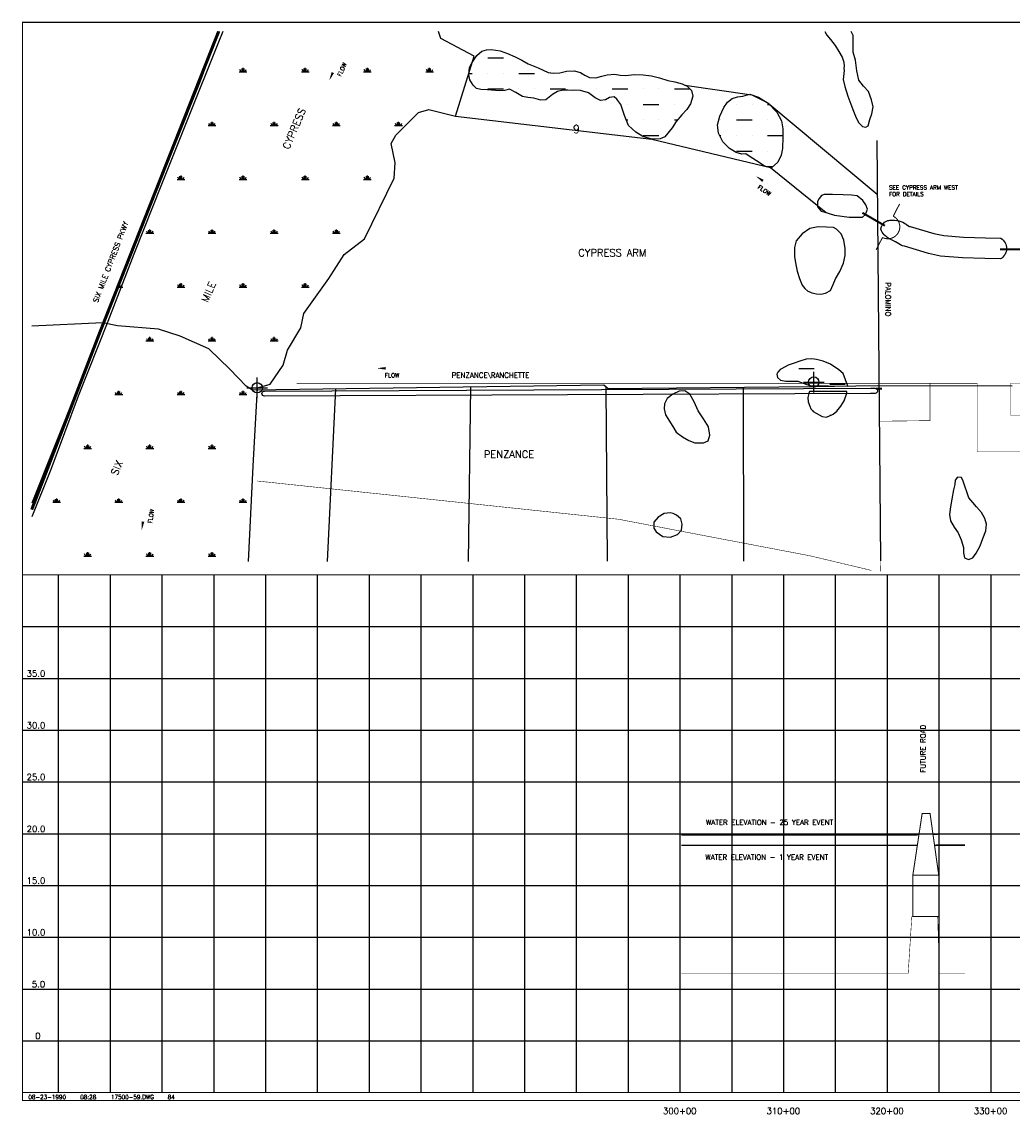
# Model space of a CAD drawing. Extents: x 228602 to 245312, y 806121 to 816798.
# Tile 1 of 3: x 228602 to 238160, y 806250 to 816798. Entities that reach past the tile are written whole.
import ezdxf
from ezdxf.enums import TextEntityAlignment as Align

# ---------------------------------------------------------------- set-up
doc = ezdxf.new("R2010")
doc.units = 0
doc.header["$LTSCALE"] = 800
doc.header["$PDMODE"] = 34
doc.header["$PDSIZE"] = 100
doc.linetypes.add('DASHED', pattern=[0])
doc.linetypes.add('PHANTOM', pattern=[0])
doc.layers.get('0').update_dxf_attribs({"linetype": 'CONTINUOUS'})
for name, color, linetype in [('BORDER', 1, 'CONTINUOUS'), ('FLOOD1', 15, 'CONTINUOUS'), ('FLOOD3', 15, 'CONTINUOUS'), ('GRID', 2, 'CONTINUOUS'), ('HATCH', 3, 'CONTINUOUS'), ('MAJROADS', 9, 'CONTINUOUS'), ('MINROADS', 9, 'CONTINUOUS'), ('MORE_WL', 14, 'CONTINUOUS'), ('PLAKES', 5, 'CONTINUOUS'), ('PRSTRUCT', 13, 'CONTINUOUS'), ('ROW', 12, 'PHANTOM'), ('SEC', 2, 'CONTINUOUS'), ('SPROF', 11, 'DASHED'), ('STRUCTURES', 1, 'CONTINUOUS'), ('SUBBASINS', 6, 'DASHED'), ('TEXT', 7, 'CONTINUOUS'), ('WL-PRESERVE', 14, 'CONTINUOUS'), ('WSHEDS', 11, 'CONTINUOUS')]:
    doc.layers.add(name, color=color, linetype=linetype)
doc.styles.get("Standard").update_dxf_attribs({"font": 'ROMANT'})

# ---------------------------------------------------------------- blocks, each defined once
blk = doc.blocks.new('*X')
at = {"color": 0}
for p, q in [((233100, 816450), (233250, 816450)), ((230700, 816316), (230775, 816316)), ((230719, 816316), (230707, 816336)), ((230728, 816316), (230728, 816346)), ((230738, 816316), (230738, 816353)), ((230747, 816316), (230747, 816346)), ((230756, 816316), (230768, 816336)), ((231300, 816316), (231375, 816316)), ((231319, 816316), (231307, 816336)), ((231328, 816316), (231328, 816346)), ((231338, 816316), (231338, 816353)), ((231347, 816316), (231347, 816346)), ((231356, 816316), (231368, 816336)), ((231900, 816316), (231975, 816316)), ((231919, 816316), (231907, 816336)), ((231928, 816316), (231928, 816346)), ((231938, 816316), (231938, 816353)), ((231947, 816316), (231947, 816346)), ((231956, 816316), (231968, 816336)), ((232500, 816316), (232575, 816316)), ((232519, 816316), (232507, 816336)), ((232528, 816316), (232528, 816346)), ((232538, 816316), (232538, 816353)), ((232547, 816316), (232547, 816346)), ((232556, 816316), (232568, 816336)), ((232917, 816300), (232950, 816300)), ((233100, 816300), (233100, 816300)), ((233250, 816300), (233250, 816300)), ((233400, 816300), (233550, 816300)), ((233700, 816300), (233700, 816300)), ((233850, 816300), (233850, 816300)), ((234000, 816300), (234007, 816300)), ((233100, 816150), (233250, 816150)), ((233400, 816150), (233400, 816150)), ((233550, 816150), (233550, 816150)), ((233700, 816150), (233850, 816150)), ((234000, 816150), (234000, 816150)), ((234150, 816150), (234150, 816150)), ((234300, 816150), (234450, 816150)), ((234600, 816150), (234600, 816150)), ((234750, 816150), (234750, 816150)), ((234900, 816150), (235050, 816150)), ((234450, 816000), (234450, 816000)), ((234600, 816000), (234750, 816000)), ((234900, 816000), (234900, 816000)), ((235050, 816000), (235050, 816000)), ((235500, 816000), (235500, 816000)), ((235650, 816000), (235650, 816000)), ((235800, 816000), (235817, 816000)), ((234437, 815850), (234450, 815850)), ((234600, 815850), (234600, 815850)), ((234750, 815850), (234750, 815850)), ((234900, 815850), (234932, 815850)), ((235350, 815850), (235350, 815850)), ((235500, 815850), (235650, 815850)), ((235800, 815850), (235800, 815850)), ((230400, 815796), (230475, 815796)), ((230419, 815796), (230407, 815817)), ((230428, 815796), (230428, 815826)), ((230438, 815796), (230438, 815833)), ((230447, 815796), (230447, 815826)), ((230456, 815796), (230468, 815817)), ((231000, 815796), (231075, 815796)), ((231019, 815796), (231007, 815817)), ((231028, 815796), (231028, 815826)), ((231038, 815796), (231038, 815833)), ((231047, 815796), (231047, 815826)), ((231056, 815796), (231068, 815817)), ((231600, 815796), (231675, 815796)), ((231619, 815796), (231607, 815817)), ((231628, 815796), (231628, 815826)), ((231638, 815796), (231638, 815833)), ((231647, 815796), (231647, 815826)), ((231656, 815796), (231668, 815817)), ((232200, 815796), (232275, 815796)), ((232219, 815796), (232207, 815817)), ((232228, 815796), (232228, 815826)), ((232238, 815796), (232238, 815833)), ((232247, 815796), (232247, 815826)), ((232256, 815796), (232268, 815817)), ((234600, 815700), (234750, 815700)), ((235338, 815700), (235350, 815700)), ((235500, 815700), (235500, 815700)), ((235650, 815700), (235650, 815700)), ((235800, 815700), (235948, 815700)), ((235500, 815550), (235650, 815550)), ((235800, 815550), (235800, 815550)), ((240300, 815550), (240320, 815550)), ((230128, 815276), (230128, 815306)), ((230138, 815276), (230138, 815314)), ((230147, 815276), (230147, 815306)), ((230728, 815276), (230728, 815306)), ((230738, 815276), (230738, 815314)), ((230747, 815276), (230747, 815306)), ((231328, 815276), (231328, 815306)), ((231338, 815276), (231338, 815314)), ((231347, 815276), (231347, 815306)), ((231928, 815276), (231928, 815306)), ((231938, 815276), (231938, 815314)), ((231947, 815276), (231947, 815306)), ((235800, 815400), (235852, 815400)), ((240082, 815400), (240150, 815400)), ((240300, 815400), (240300, 815400)), ((230100, 815276), (230175, 815276)), ((230119, 815276), (230107, 815297)), ((230156, 815276), (230168, 815297)), ((230700, 815276), (230775, 815276)), ((230719, 815276), (230707, 815297)), ((230756, 815276), (230768, 815297)), ((231300, 815276), (231375, 815276)), ((231319, 815276), (231307, 815297)), ((231356, 815276), (231368, 815297)), ((231900, 815276), (231975, 815276)), ((231919, 815276), (231907, 815297)), ((231956, 815276), (231968, 815297)), ((239700, 815250), (239850, 815250)), ((240000, 815250), (240000, 815250)), ((240150, 815250), (240150, 815250)), ((240300, 815250), (240422, 815250)), ((238800, 815100), (238950, 815100)), ((239700, 815100), (239700, 815100)), ((239850, 815100), (239850, 815100)), ((240000, 815100), (240150, 815100)), ((240300, 815100), (240300, 815100)), ((238800, 814950), (238800, 814950)), ((238950, 814950), (238950, 814950)), ((239709, 814950), (239850, 814950)), ((240000, 814950), (240000, 814950)), ((240150, 814950), (240150, 814950)), ((240300, 814950), (240433, 814950)), ((229828, 814757), (229828, 814787)), ((229838, 814757), (229838, 814794)), ((229847, 814757), (229847, 814787)), ((230428, 814757), (230428, 814787)), ((230438, 814757), (230438, 814794)), ((230447, 814757), (230447, 814787)), ((231028, 814757), (231028, 814787)), ((231038, 814757), (231038, 814794)), ((231047, 814757), (231047, 814787)), ((231628, 814757), (231628, 814787)), ((231638, 814757), (231638, 814794)), ((231647, 814757), (231647, 814787)), ((238800, 814800), (238950, 814800)), ((240000, 814800), (240150, 814800)), ((240300, 814800), (240300, 814800)), ((229800, 814757), (229875, 814757)), ((229819, 814757), (229807, 814777)), ((229856, 814757), (229868, 814777)), ((230400, 814757), (230475, 814757)), ((230419, 814757), (230407, 814777)), ((230456, 814757), (230468, 814777)), ((231000, 814757), (231075, 814757)), ((231019, 814757), (231007, 814777)), ((231056, 814757), (231068, 814777)), ((231600, 814757), (231675, 814757)), ((231619, 814757), (231607, 814777)), ((231656, 814757), (231668, 814777)), ((238800, 814650), (238800, 814650)), ((238950, 814650), (238950, 814650)), ((240300, 814650), (240427, 814650)), ((229538, 814237), (229538, 814262)), ((229547, 814237), (229547, 814267)), ((229556, 814237), (229568, 814258)), ((230119, 814237), (230107, 814258)), ((230128, 814237), (230128, 814267)), ((230138, 814237), (230138, 814275)), ((230147, 814237), (230147, 814267)), ((230156, 814237), (230168, 814258)), ((230719, 814237), (230707, 814258)), ((230728, 814237), (230728, 814267)), ((230738, 814237), (230738, 814275)), ((230747, 814237), (230747, 814267)), ((230756, 814237), (230768, 814258)), ((231319, 814237), (231307, 814258)), ((231328, 814237), (231328, 814267)), ((231338, 814237), (231338, 814275)), ((231347, 814237), (231347, 814267)), ((231356, 814237), (231368, 814258)), ((229528, 814237), (229528, 814238)), ((229528, 814237), (229575, 814237)), ((230100, 814237), (230175, 814237)), ((230700, 814237), (230775, 814237)), ((231300, 814237), (231375, 814237)), ((229819, 813717), (229807, 813738)), ((229828, 813717), (229828, 813747)), ((229838, 813717), (229838, 813755)), ((229847, 813717), (229847, 813747)), ((229856, 813717), (229868, 813738)), ((230419, 813717), (230407, 813738)), ((230428, 813717), (230428, 813747)), ((230438, 813717), (230438, 813755)), ((230447, 813717), (230447, 813747)), ((230456, 813717), (230468, 813738)), ((231019, 813717), (231007, 813738)), ((231028, 813717), (231028, 813747)), ((231038, 813717), (231038, 813755)), ((231047, 813717), (231047, 813747)), ((231056, 813717), (231068, 813738)), ((229800, 813717), (229875, 813717)), ((230400, 813717), (230475, 813717)), ((231000, 813717), (231075, 813717)), ((235950, 813450), (235950, 813450)), ((236100, 813450), (236250, 813450)), ((236400, 813450), (236400, 813450)), ((229500, 813198), (229575, 813198)), ((229519, 813198), (229507, 813219)), ((229528, 813198), (229528, 813228)), ((229538, 813198), (229538, 813235)), ((229547, 813198), (229547, 813228)), ((229556, 813198), (229568, 813219)), ((230100, 813198), (230175, 813198)), ((230119, 813198), (230107, 813219)), ((230128, 813198), (230128, 813228)), ((230138, 813198), (230138, 813235)), ((230147, 813198), (230147, 813228)), ((230156, 813198), (230168, 813219)), ((230700, 813198), (230775, 813198)), ((230719, 813198), (230707, 813219)), ((230728, 813198), (230728, 813228)), ((230738, 813198), (230738, 813235)), ((230747, 813198), (230747, 813228)), ((230756, 813198), (230768, 813219)), ((236250, 813300), (236250, 813300)), ((236400, 813300), (236550, 813300)), ((239550, 813150), (239550, 813150)), ((239700, 813150), (239778, 813150)), ((236400, 813000), (236413, 813000)), ((239491, 813000), (239550, 813000)), ((239700, 813000), (239700, 813000)), ((239700, 812850), (239850, 812850)), ((240000, 812850), (240000, 812850)), ((240150, 812850), (240150, 812850)), ((229200, 812678), (229275, 812678)), ((229219, 812678), (229207, 812699)), ((229228, 812678), (229228, 812708)), ((229238, 812678), (229238, 812716)), ((229247, 812678), (229247, 812708)), ((229256, 812678), (229268, 812699)), ((229800, 812678), (229875, 812678)), ((229819, 812678), (229807, 812699)), ((229828, 812678), (229828, 812708)), ((229838, 812678), (229838, 812716)), ((229847, 812678), (229847, 812708)), ((229856, 812678), (229868, 812699)), ((230400, 812678), (230475, 812678)), ((230419, 812678), (230407, 812699)), ((230428, 812678), (230428, 812708)), ((230438, 812678), (230438, 812716)), ((230447, 812678), (230447, 812708)), ((230456, 812678), (230468, 812699)), ((239850, 812700), (239850, 812700)), ((240000, 812700), (240150, 812700)), ((240300, 812700), (240300, 812700)), ((241200, 812700), (241350, 812700)), ((239714, 812550), (239850, 812550)), ((240000, 812550), (240000, 812550)), ((240150, 812550), (240150, 812550)), ((240300, 812550), (240323, 812550)), ((240900, 812550), (241050, 812550)), ((241200, 812550), (241200, 812550)), ((241350, 812550), (241350, 812550)), ((241500, 812550), (241537, 812550)), ((239700, 812400), (239700, 812400)), ((239850, 812400), (239850, 812400)), ((240000, 812400), (240150, 812400)), ((240300, 812400), (240300, 812400)), ((241200, 812400), (241273, 812400)), ((238800, 812250), (238800, 812250)), ((239758, 812250), (239850, 812250)), ((240000, 812250), (240000, 812250)), ((240150, 812250), (240150, 812250)), ((240300, 812250), (240319, 812250)), ((228900, 812159), (228975, 812159)), ((228919, 812159), (228907, 812179)), ((228928, 812159), (228928, 812189)), ((228938, 812159), (228938, 812196)), ((228947, 812159), (228947, 812189)), ((228956, 812159), (228968, 812179)), ((229500, 812159), (229575, 812159)), ((229519, 812159), (229507, 812179)), ((229528, 812159), (229528, 812189)), ((229538, 812159), (229538, 812196)), ((229547, 812159), (229547, 812189)), ((229556, 812159), (229568, 812179)), ((230100, 812159), (230175, 812159)), ((230119, 812159), (230107, 812179)), ((230128, 812159), (230128, 812189)), ((230138, 812159), (230138, 812196)), ((230147, 812159), (230147, 812189)), ((230156, 812159), (230168, 812179)), ((230700, 812159), (230775, 812159)), ((230719, 812159), (230707, 812179)), ((230728, 812159), (230728, 812189)), ((230738, 812159), (230738, 812196)), ((230747, 812159), (230747, 812189)), ((230756, 812159), (230768, 812179)), ((238800, 812100), (238950, 812100)), ((240000, 812100), (240150, 812100)), ((240300, 812100), (240300, 812100)), ((238800, 811950), (238800, 811950)), ((238950, 811950), (238950, 811950)), ((239700, 811950), (239850, 811950)), ((240000, 811950), (240000, 811950)), ((240150, 811950), (240150, 811950)), ((238800, 811800), (238950, 811800)), ((239454, 811800), (239550, 811800)), ((239700, 811800), (239700, 811800)), ((239850, 811800), (239850, 811800)), ((240000, 811800), (240150, 811800)), ((243000, 811800), (243150, 811800)), ((243300, 811800), (243300, 811800)), ((243450, 811800), (243450, 811800)), ((229200, 811639), (229275, 811639)), ((229219, 811639), (229207, 811660)), ((229228, 811639), (229228, 811669)), ((229238, 811639), (229238, 811677)), ((229247, 811639), (229247, 811669)), ((229256, 811639), (229268, 811660)), ((229800, 811639), (229875, 811639)), ((229819, 811639), (229807, 811660)), ((229828, 811639), (229828, 811669)), ((229838, 811639), (229838, 811677)), ((229847, 811639), (229847, 811669)), ((229856, 811639), (229868, 811660)), ((230400, 811639), (230475, 811639)), ((230419, 811639), (230407, 811660)), ((230428, 811639), (230428, 811669)), ((230438, 811639), (230438, 811677)), ((230447, 811639), (230447, 811669)), ((230456, 811639), (230468, 811660)), ((238631, 811650), (238650, 811650)), ((238800, 811650), (238800, 811650)), ((238950, 811650), (238950, 811650)), ((239100, 811650), (239102, 811650)), ((239550, 811650), (239550, 811650)), ((239700, 811650), (239850, 811650)), ((240000, 811650), (240000, 811650)), ((243150, 811650), (243150, 811650)), ((243300, 811650), (243450, 811650)), ((239100, 811500), (239100, 811500)), ((239250, 811500), (239250, 811500)), ((239400, 811500), (239550, 811500))]:
    blk.add_line(p, q, dxfattribs=at)
blk = doc.blocks.new('LOGON')
at = {"color": 0}
blk.add_attdef('DATE', text='', height=1, dxfattribs=at).set_placement((-1.87, 1.76), align=Align.RIGHT)
for tag, p in [('TIME', (1.56, 1.76)), ('DRAWING', (8.97, 1.76)), ('OPERATOR', (22.66, 1.76))]:
    blk.add_attdef(tag, p, '', height=1, dxfattribs=at)
blk = doc.blocks.new('FLARROW')
at = {"layer": 'PLAKES', "color": 0}
blk.add_lwpolyline([(0, 0, 0, 0.05, 0), (0.168, 0, 0, 0, -0.087559), (0.267, -0.018, 0, 0, 0.245722), (0.355, -0.006, 0, 0, -0.309425), (0.492, -0.004, 0, 0, 0), (0.558, -0.006, 0, 0, 0)], format="xyseb", dxfattribs=at)
blk.add_text('FLOW', height=0.08, dxfattribs=at).set_placement((0.295, -0.176), align=Align.CENTER)
blk = doc.blocks.new('WEIR')
at = {"layer": 'STRUCTURES', "color": 0, "const_width": 20}
blk.add_lwpolyline([(0, 498), (0, 230, -1), (0, -230), (0, -498)], format="xyb", dxfattribs=at)

msp = doc.modelspace()

# ---------------------------------------------------------------- linework, layer by layer
at = {"layer": 'BORDER', "color": 0, "const_width": 10}
msp.add_lwpolyline([(228607, 806383), (245307, 806383), (245307, 816793), (228607, 816793)], close=True, dxfattribs=at)
for points in [[(228607, 811458), (245307, 811458)], [(228607, 806458), (245307, 806458)]]:
    msp.add_lwpolyline(points, dxfattribs=at)
at = {"layer": 'FLOOD1', "color": 0, "const_width": 15}
for points in [[(234967, 808846), (237157, 808846), (237192, 808846), (237245, 808846)], [(237411, 808846), (237442, 808847), (237457, 808847), (237707, 808847)]]:
    msp.add_lwpolyline(points, dxfattribs=at)
at = {"layer": 'FLOOD3', "color": 0, "const_width": 15}
for points in [[(234967, 808947), (237157, 808947), (237192, 808947), (237261, 808949)], [(237396, 808953), (237442, 808955), (237457, 808955), (237707, 808955)]]:
    msp.add_lwpolyline(points, dxfattribs=at)
at = {"layer": 'GRID', "color": 0}
for points in [[(228957, 806458), (228957, 811458)], [(229457, 806458), (229457, 811458)], [(229957, 806458), (229957, 811458)], [(230457, 806458), (230457, 811458)], [(230957, 806458), (230957, 811458)], [(231457, 806458), (231457, 811458)], [(231957, 806458), (231957, 811458)], [(232457, 806458), (232457, 811458)], [(232957, 806458), (232957, 811458)], [(233457, 806458), (233457, 811458)], [(233957, 806458), (233957, 811458)], [(234457, 806458), (234457, 811458)], [(234957, 806458), (234957, 811458)], [(235457, 806458), (235457, 811458)], [(235957, 806458), (235957, 811458)], [(236457, 806458), (236457, 811458)], [(236957, 806458), (236957, 811458)], [(237457, 806458), (237457, 811458)], [(237957, 806458), (237957, 811458)], [(228607, 810958), (245307, 810958)], [(228607, 810458), (245307, 810458)], [(228607, 809958), (245307, 809958)], [(228607, 809458), (245307, 809458)], [(228607, 808958), (245307, 808958)], [(228607, 808458), (245307, 808458)], [(228607, 807958), (245307, 807958)], [(228607, 807458), (245307, 807458)], [(228607, 806958), (245307, 806958)]]:
    msp.add_lwpolyline(points, dxfattribs=at)
at = {"layer": 'MAJROADS', "color": 0}
for points in [[(230505, 816704), (230440, 816535), (230315, 816208), (229363, 813820), (228697, 812149)], [(236855, 815651), (236890, 811592)]]:
    msp.add_lwpolyline(points, dxfattribs=at)
at = {"layer": 'MINROADS', "color": 0}
for points in [[(238160, 813280), (236860, 813283), (236238, 813272), (234260, 813253), (234220, 813290), (230827, 813241), (230768, 813281), (230609, 813444), (230406, 813639), (230131, 813764), (229921, 813831), (229525, 813862), (229385, 813890), (228697, 813860)], [(231630, 813253), (231550, 811587)], [(232933, 813272), (232910, 811588)], [(234240, 813272), (234251, 811590)], [(235565, 813260), (235567, 811591)]]:
    msp.add_lwpolyline(points, dxfattribs=at)
at = {"layer": 'MORE_WL', "color": 0}
for points in [[(236354, 816704), (236372, 816670), (236408, 816626), (236452, 816570), (236489, 816512), (236519, 816457), (236535, 816409), (236538, 816365), (236537, 816350), (236538, 816328)], [(236538, 816328), (236531, 816241), (236545, 816174), (236575, 816080), (236603, 816003), (236629, 815934), (236654, 815872), (236681, 815821), (236715, 815788), (236749, 815780), (236771, 815794), (236787, 815855), (236805, 815908), (236818, 815977), (236802, 816046), (236775, 816126), (236725, 816175), (236681, 816234), (236660, 816324), (236650, 816427), (236627, 816504), (236625, 816589), (236625, 816667), (236607, 816704)]]:
    msp.add_lwpolyline(points, dxfattribs=at)
for points in [[(236226, 814181), (236273, 814170), (236313, 814169), (236360, 814178), (236406, 814204), (236432, 814263), (236454, 814315), (236496, 814386), (236534, 814466), (236550, 814541), (236549, 814609), (236535, 814691), (236509, 814750), (236464, 814796), (236435, 814811), (236370, 814815), (236288, 814819), (236208, 814802), (236133, 814751), (236075, 814682), (236060, 814620), (236060, 814529), (236073, 814456), (236085, 814389), (236107, 814320), (236133, 814255), (236158, 814222), (236189, 814197), (236214, 814187)], [(234885, 812891), (234919, 812836), (234979, 812790), (235040, 812755), (235099, 812734), (235181, 812732), (235227, 812753), (235243, 812808), (235228, 812887), (235181, 812965), (235131, 813043), (235091, 813130), (235051, 813201), (235001, 813234), (234945, 813231), (234886, 813201), (234832, 813161), (234804, 813108), (234801, 813062), (234816, 813003)], [(237595, 812279), (237578, 812190), (237567, 812116), (237557, 812039), (237565, 811981), (237602, 811917), (237640, 811863), (237669, 811795), (237691, 811723), (237690, 811669), (237700, 811622), (237740, 811606), (237780, 811621), (237814, 811668), (237853, 811739), (237879, 811808), (237905, 811883), (237914, 811946), (237897, 812002), (237864, 812059), (237816, 812115), (237781, 812156), (237741, 812202), (237688, 812361), (237671, 812399), (237632, 812400), (237610, 812371), (237607, 812329), (237601, 812305)], [(234802, 812049), (234744, 812015), (234703, 811968), (234703, 811908), (234724, 811873), (234789, 811829), (234864, 811822), (234929, 811846), (234968, 811890), (234977, 811946), (234962, 812000), (234920, 812035), (234889, 812051), (234861, 812056)]]:
    msp.add_lwpolyline(points, close=True, dxfattribs=at)
at = {"layer": 'PLAKES', "color": 0}
msp.add_lwpolyline([(236717, 814913), (236744, 814937), (236765, 814989), (236748, 815030), (236719, 815074), (236666, 815117), (236609, 815124), (236530, 815128), (236425, 815131), (236347, 815131), (236320, 815120), (236297, 815091), (236283, 815062), (236282, 815032), (236282, 815012), (236318, 814970), (236344, 814964), (236447, 814931), (236586, 814913), (236665, 814912)], close=True, dxfattribs=at)
msp.add_lwpolyline([(237177, 814821), (237404, 814755), (237500, 814733), (237692, 814718), (237903, 814711), (238052, 814708, -0.567525), (238047, 814508), (237898, 814511), (237680, 814519), (237470, 814535), (237354, 814561), (237121, 814630), (237103, 814635, -0.057217), (237082, 814645), (237036, 814672, 0.024858), (237028, 814677), (236984, 814698, -0.054751), (236965, 814710), (236932, 814735, -0.018061), (236927, 814740), (236925, 814742, -0.160856), (236894, 814796), (236893, 814799), (236901, 814821, -0.12782), (236930, 814863), (236934, 814867), (236954, 814875, -0.084151), (236987, 814883), (237002, 814884, -0.054322), (237024, 814883), (237048, 814879, 0.002688), (237049, 814879), (237068, 814876, -0.099962), (237105, 814863), (237132, 814847, -0.022669), (237140, 814842), (237162, 814826, 0.05867), (237177, 814821)], format="xyb", dxfattribs=at)
msp.add_lwpolyline([(230944, 813233), (236795, 813259), (236836, 813260, -1), (236837, 813210), (236793, 813209), (230944, 813183, -1)], format="xyb", close=True, dxfattribs=at)
at = {"layer": 'PRSTRUCT', "color": 0, "const_width": 10}
msp.add_lwpolyline([(237202, 808558), (237292, 809154), (237368, 809154), (237452, 808558)], dxfattribs=at)
msp.add_lwpolyline([(237452, 808558), (237452, 808158), (237202, 808158), (237202, 808558)], close=True, dxfattribs=at)
at = {"layer": 'ROW', "color": 0}
for points in [[(230543, 816704), (230499, 816601), (230193, 815838), (229949, 815227), (229684, 814554), (229431, 813905), (229144, 813183), (228881, 812476), (228697, 812019)], [(232431, 815922), (232530, 815950), (232787, 815888), (232968, 816467), (232646, 816637), (232622, 816704)], [(230788, 811586), (230833, 812507), (230878, 813264)]]:
    msp.add_lwpolyline(points, dxfattribs=at)
at = {"layer": 'ROW', "color": 0, "linetype": 'DASHED'}
msp.add_lwpolyline([(230878, 813264), (230998, 813300), (231124, 813483), (231166, 813628), (231294, 813843), (231324, 813980), (231566, 814320), (231714, 814550), (231909, 814701), (232195, 815287), (232204, 815435), (232166, 815623), (232211, 815703), (232431, 815922)], dxfattribs=at)
at = {"layer": 'SEC', "color": 0}
for p in [(236245, 813319), (230874, 813264)]:
    msp.add_point(p, dxfattribs=at)
at = {"layer": 'SPROF', "color": 0, "const_width": 5}
msp.add_lwpolyline([(234967, 807608), (237157, 807608), (237192, 808158), (237442, 808158), (237457, 807608), (237707, 807608)], dxfattribs=at)
at = {"layer": 'STRUCTURES', "color": 0, "const_width": 20}
for points in [[(236715, 814954), (236932, 814829)], [(238043, 814601), (238293, 814601)], [(236843, 813255), (236903, 813255)]]:
    msp.add_lwpolyline(points, dxfattribs=at)
at = {"layer": 'SUBBASINS', "color": 0, "const_width": 5}
for points in [[(231254, 813307), (237554, 813307)], [(236891, 811491), (236878, 812941), (237367, 812947), (237367, 813307)], [(237501, 813307), (237823, 813307), (237823, 812646), (238355, 812646), (238355, 813000), (238145, 813000), (238145, 813308), (238790, 813308), (239890, 813308), (240436, 812918)], [(230874, 812364), (234359, 811995), (236208, 811642), (236801, 811501)]]:
    msp.add_lwpolyline(points, dxfattribs=at)
at = {"layer": 'WL-PRESERVE', "color": 0}
for points in [[(233994, 816307), (234035, 816283), (234082, 816260), (234143, 816257), (234200, 816273), (234252, 816286), (234325, 816293), (234378, 816282), (234432, 816278), (234513, 816289), (234600, 816285), (234679, 816277), (234758, 816257), (234838, 816231), (234904, 816217), (234974, 816199), (235025, 816176), (235067, 816136), (235077, 816079), (235057, 816006), (235019, 815951), (234973, 815900), (234919, 815835), (234880, 815773), (234809, 815688), (234763, 815667), (234682, 815666), (234597, 815691), (234529, 815732), (234459, 815796), (234419, 815893), (234384, 815998), (234345, 816050), (234318, 816075), (234273, 816068), (234237, 816045), (234188, 816039), (234135, 816063), (234071, 816113), (233995, 816134), (233932, 816138), (233916, 816136), (233873, 816138), (233827, 816138), (233772, 816125), (233723, 816096), (233660, 816046), (233610, 816040), (233545, 816061), (233486, 816067), (233435, 816076), (233370, 816114), (233308, 816146), (233260, 816136), (233211, 816131), (233134, 816138), (233095, 816142), (233033, 816143), (232989, 816153), (232957, 816185), (232925, 816238), (232915, 816287), (232923, 816358), (232947, 816404), (232995, 816474), (233043, 816513), (233086, 816528), (233135, 816531), (233218, 816519), (233291, 816493), (233363, 816461), (233429, 816428), (233490, 816393), (233585, 816352), (233682, 816309), (233734, 816301), (233795, 816306), (233858, 816320), (233932, 816324)], [(235561, 816079), (235630, 816098), (235711, 816070), (235805, 816013), (235889, 815924), (235934, 815842), (235947, 815765), (235948, 815684), (235943, 815576), (235932, 815509), (235899, 815442), (235839, 815388), (235769, 815403), (235720, 815439), (235633, 815495), (235591, 815522), (235551, 815520), (235497, 815537), (235432, 815574), (235369, 815640), (235327, 815722), (235316, 815802), (235338, 815886), (235377, 815972), (235413, 816021), (235457, 816056), (235509, 816073)]]:
    msp.add_lwpolyline(points, close=True, dxfattribs=at)
at = {"layer": 'WL-PRESERVE', "color": 0, "linetype": 'DASHED'}
for points in [[(235000, 816187), (235649, 816092), (235802, 816015), (236859, 815135)], [(232787, 815888), (234682, 815666), (235827, 815391), (236365, 814958)]]:
    msp.add_lwpolyline(points, dxfattribs=at)
at = {"layer": 'WL-PRESERVE', "color": 0}
for points in [[(236572, 813278), (236573, 813280), (236529, 813403), (236489, 813436), (236408, 813491), (236336, 813522), (236272, 813537), (236226, 813543), (236173, 813541), (236110, 813522), (236056, 813502), (235999, 813484), (235968, 813466), (235922, 813442), (235898, 813415), (235890, 813396), (235894, 813363), (235924, 813338), (235977, 813328), (236040, 813327), (236092, 813328), (236206, 813285), (236573, 813280)], [(236566, 813228), (236205, 813228), (236199, 813209), (236189, 813169), (236191, 813129), (236207, 813086), (236216, 813062), (236232, 813044), (236240, 813035)], [(236240, 813035), (236326, 812986), (236370, 812982), (236432, 813008), (236469, 813038), (236507, 813087), (236538, 813139), (236564, 813211), (236566, 813228)]]:
    msp.add_lwpolyline(points, dxfattribs=at)
at = {"layer": 'WSHEDS', "color": 0, "const_width": 30}
msp.add_lwpolyline([(228697, 812088), (229363, 813820), (230501, 816704)], dxfattribs=at)

# ---------------------------------------------------------------- block references
at = {"layer": 'HATCH', "color": 0}
msp.add_blockref('*X', (0, 0), dxfattribs=at)
msp.add_blockref('*X', (0, 0), dxfattribs=at)
msp.add_blockref('*X', (0, 0), dxfattribs=at)
msp.add_blockref('*X', (0, 0), dxfattribs=at)
msp.add_blockref('*X', (0, 0), dxfattribs=at)
msp.add_blockref('*X', (0, 0), dxfattribs=at)
msp.add_blockref('*X', (0, 0), dxfattribs=at)
msp.add_blockref('*X', (0, 0), dxfattribs=at)
msp.add_blockref('*X', (0, 0), dxfattribs=at)
msp.add_blockref('*X', (0, 0), dxfattribs=at)
at = {"layer": 'STRUCTURES', "color": 0, "xscale": 0.5, "yscale": 0.5, "zscale": 0.5, "rotation": 333}
msp.add_blockref('WEIR', (236961, 814818), dxfattribs=at)
at = {"layer": 'TEXT', "color": 0, "xscale": 500, "yscale": 500, "zscale": 500}
for p, rotation in [((231569, 816231), 65.62273248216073), ((235686, 815309), 325.7141121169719), ((229759, 811889), 81.25351835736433)]:
    msp.add_blockref('FLARROW', p, dxfattribs=dict(at, rotation=rotation))
msp.add_blockref('FLARROW', (232028, 813452), dxfattribs=at)
at = {"layer": 'TEXT', "color": 0, "xscale": 40, "yscale": 40, "zscale": 40}
msp.add_blockref('LOGON', (229103, 806325), dxfattribs=at).add_auto_attribs({'DATE': '08-23-1990', 'TIME': '08:28', 'OPERATOR': '84', 'DRAWING': '17500-59.DWG'})

# ---------------------------------------------------------------- texts
at = {"layer": 'HATCH', "color": 0}
for s, p in [('CYPRESS', (231181, 815560)), ('MILE', (230397, 814082)), ('SIX', (229523, 812412))]:
    msp.add_text(s, height=70, rotation=67, dxfattribs=at).set_placement(p)
at = {"layer": 'TEXT', "color": 0}
for s, height, p in [('9', 80, (233921, 815722)), ('SEE CYPRESS ARM WEST', 40, (236972, 815178)), ('FOR DETAILS', 40, (236972, 815114)), ('CYPRESS ARM', 70, (233973, 814533)), ('PENZANCE\\RANCHETTE', 50, (232751, 813361)), ('PENZANCE', 70, (233061, 812587)), ('WATER ELEVATION - 25 YEAR EVENT', 50, (235205, 809043)), ('WATER ELEVATION - 1 YEAR EVENT', 50, (235200, 808707))]:
    msp.add_text(s, height=height, dxfattribs=at).set_placement(p)
for s, height, rotation, p in [('SIX MILE CYPRESS PKWY', 50, 69, (229334, 814082)), ('PALOMINO', 50, 270, (236938, 814284)), ('35.0', 60, 0.0001, (228648, 810475)), ('30.0', 60, 0.0001, (228648, 809975)), ('FUTURE ROAD', 50, 90, (237325, 809547)), ('25.0', 60, 0.0001, (228648, 809475)), ('20.0', 60, 0.0001, (228648, 808975)), ('15.0', 60, 0.0001, (228648, 808475)), ('10.0', 60, 0.0001, (228648, 807975)), ('5.0', 60, 0.0001, (228699, 807475)), ('0', 60, 0.0001, (228731, 806976))]:
    msp.add_text(s, height=height, rotation=rotation, dxfattribs=at).set_placement(p)
for s, p in [('300+00', (234952, 806251)), ('310+00', (235952, 806251)), ('320+00', (236952, 806251)), ('330+00', (237952, 806251))]:
    msp.add_text(s, height=60, dxfattribs=at).set_placement(p, align=Align.CENTER)

doc.saveas('drawing.dxf')
